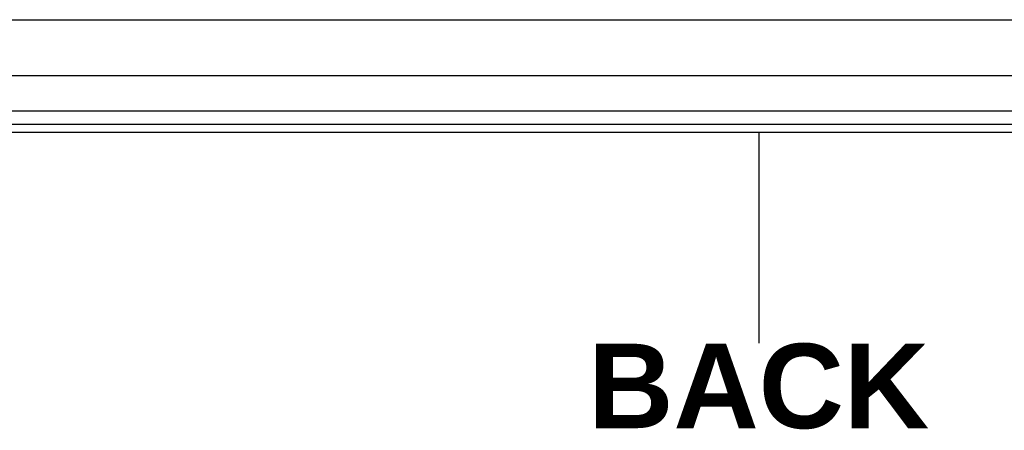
# Model space of a CAD drawing. Header units: inches. Extents: x 0 to 101, y -11 to 66.
# Tile 13 of 86: x 10.9 to 19.39, y 20.06 to 23.6. Entities that reach past the tile are written whole.
import ezdxf

# ---------------------------------------------------------------- set-up
doc = ezdxf.new("R2010")
doc.units = ezdxf.units.IN
doc.header["$LTSCALE"] = 6.067211
doc.header["$MEASUREMENT"] = 0
doc.layers.get('0').update_dxf_attribs({"lineweight": 25})
for name, color, linetype, lineweight in [('Sketch Geometry(ANSI)', 7, 'Continuous', 25), ('Symbols(ANSI)', 7, 'Continuous', 25), ('Visible Edges(ANSI)', 7, 'Continuous', 25), ('Visible Tangent Edges(ANSI)', 7, 'Continuous', 25)]:
    doc.layers.add(name, color=color, linetype=linetype, lineweight=lineweight)
doc.styles.add('Dimension-ANSI', font='arialbd.ttf')

# ---------------------------------------------------------------- blocks, each defined once
blk = doc.blocks.new('BACK')
at = {"layer": 'Sketch Geometry(ANSI)'}
blk.add_line((0, 0.15), (0, -0.15), dxfattribs=at)
at = {"layer": 'Symbols(ANSI)', "color": 7, "insert": (0, -0.2119), "char_height": 0.12, "attachment_point": 5, "style": 'Dimension-ANSI'}
blk.add_mtext('\\fArial|b1|i0;BACK', dxfattribs=at)

msp = doc.modelspace()

# ---------------------------------------------------------------- linework, layer by layer
at = {"layer": 'Visible Edges(ANSI)'}
for p, q in [((6.0815, 23.5957), (28.4307, 23.5957)), ((28.4307, 23.1107), (6.0815, 23.1107)), ((29.3559, 22.691), (5.1814, 22.691)), ((5.1814, 22.6258), (29.3559, 22.6258))]:
    msp.add_line(p, q, dxfattribs=at)
at = {"layer": 'Visible Tangent Edges(ANSI)'}
msp.add_line((29.3559, 22.8056), (5.1814, 22.8056), dxfattribs=at)

# ---------------------------------------------------------------- block references
at = {"xscale": 6.067211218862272, "yscale": 6.067211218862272, "zscale": 6.067211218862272}
msp.add_blockref('BACK', (17.2687, 21.7181), dxfattribs=at)

doc.saveas('drawing.dxf')
